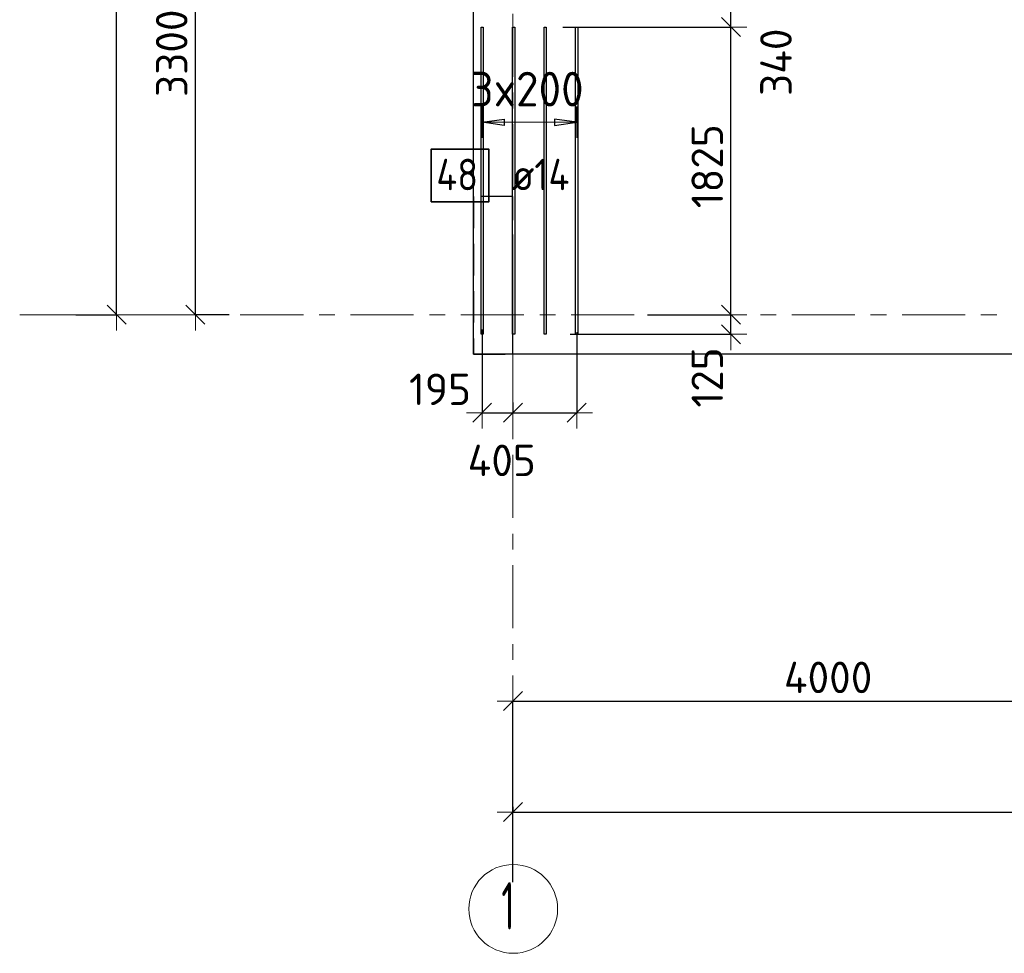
# Model space of a CAD drawing. Header units: metres. Extents: x -38 to 107, y -15 to 21.
# Tile 2 of 89: x -2.63 to 3.62, y -4.05 to 1.87. Entities that reach past the tile are written whole.
import ezdxf

# ---------------------------------------------------------------- set-up
doc = ezdxf.new("R2010")
doc.units = ezdxf.units.M
doc.header["$PDMODE"] = 65
for name, pattern in [('______11', [0.5, 0.4, -0.05, 0, -0.05]), ('______2', [0.27, 0.2, -0.07]), ('______5', [1.1, 0.8, -0.1, 0.1, -0.1])]:
    doc.linetypes.add(name, pattern=pattern)
for name, color, linetype, lineweight in [('XR$2$Осевая линия (1)', 7, '______5', 13), ('XR$2$Размерная линия (1)', 7, 'Continuous', 13), ('XR$3$Перекрытие (1)', 7, 'Continuous', 35), ('XR$3$Размерная линия (1)', 7, 'Continuous', 13)]:
    doc.layers.add(name, color=color, linetype=linetype, lineweight=lineweight)
doc.layers.add('XR$3$Арм.стержн.Доп. Арм верхн.зоны Х', color=7, linetype='Continuous', lineweight=35, true_color=0x8c8cff)
doc.layers.add('XR$5$Стена_ бетон несущ.', color=7, linetype='Continuous', lineweight=70, true_color=0xb4b496)
doc.styles.add('ISOCPEUR', font='txt')
doc.dimstyles.new('DIMSTYLE_2', dxfattribs={"dimtxt": 0.2, "dimasz": 0.2, "dimexe": 0, "dimexo": 0, "dimgap": 0.1, "dimtad": 2, "dimdec": 0, "dimlfac": 1000, "dimrnd": 5, "dimzin": 12, "dimdsep": 46, "dimtxsty": 'ISOCPEUR', "dimblk1": 'ALL_ML_STRICH', "dimblk2": 'ALL_ML_STRICH', "dimsah": 1, "dimcen": 0, "dimclrd": 7, "dimclre": 256, "dimclrt": 7, "dimadec": 0, "dimazin": 0, "dimtfac": 1, "dimtdec": 0, "dimtix": 1, "dimtmove": 2, "dimatfit": 3, "dimfxl": 0, "dimtzin": 0, "dimlwd": 0, "dimlwe": -3, "dimarcsym": 0})
doc.dimstyles.new('DIMSTYLE_3', dxfattribs={"dimtxt": 0.2, "dimasz": 0.2, "dimexe": 0, "dimexo": 0, "dimgap": 0.1, "dimtad": 2, "dimdec": 0, "dimlfac": 1000, "dimrnd": 5, "dimzin": 12, "dimdsep": 46, "dimtxsty": 'ISOCPEUR', "dimblk1": 'ALL_ML_STRICH', "dimblk2": 'ALL_ML_STRICH', "dimsah": 1, "dimcen": 0, "dimclrd": 7, "dimclre": 256, "dimclrt": 7, "dimadec": 0, "dimazin": 0, "dimtfac": 1, "dimtdec": 0, "dimtix": 1, "dimtmove": 2, "dimatfit": 3, "dimfxl": 0, "dimtzin": 0, "dimlwd": 0, "dimlwe": -3, "dimarcsym": 0})
doc.dimstyles.new('DIMSTYLE_6', dxfattribs={"dimtxt": 0.2, "dimasz": 0.2, "dimexe": 0, "dimexo": 0, "dimgap": 0.1, "dimtad": 2, "dimdec": 0, "dimlfac": 1000, "dimrnd": 5, "dimzin": 12, "dimdsep": 46, "dimtxsty": 'ISOCPEUR', "dimblk1": 'ALL_ML_STRICH', "dimblk2": 'ALL_ML_STRICH', "dimsah": 1, "dimcen": 0, "dimclrd": 7, "dimclre": 256, "dimclrt": 7, "dimadec": 0, "dimazin": 0, "dimtfac": 1, "dimtdec": 0, "dimtix": 1, "dimtmove": 2, "dimatfit": 3, "dimfxl": 0, "dimtvp": 1.2, "dimtzin": 0, "dimlwd": 0, "dimlwe": -3, "dimarcsym": 0})
doc.dimstyles.new('DIMSTYLE_7', dxfattribs={"dimtxt": 0.2, "dimasz": 0.2, "dimexe": 0, "dimexo": 0, "dimgap": 0.1, "dimtad": 0, "dimdec": 0, "dimlfac": 1000, "dimrnd": 5, "dimzin": 12, "dimdsep": 46, "dimtxsty": 'ISOCPEUR', "dimblk1": 'ALL_ML_STRICH', "dimblk2": 'ALL_ML_STRICH', "dimsah": 1, "dimcen": 0, "dimclrd": 7, "dimclre": 256, "dimclrt": 7, "dimadec": 0, "dimazin": 0, "dimtfac": 1, "dimtdec": 0, "dimtix": 1, "dimtmove": 2, "dimatfit": 3, "dimfxl": 0, "dimtvp": 1.2, "dimtzin": 0, "dimlwd": 0, "dimlwe": -3, "dimarcsym": 0})

# ---------------------------------------------------------------- blocks, each defined once
blk = doc.blocks.new('ALL_ML_STRICH')
at = {"color": 0, "linetype": 'ByBlock', "lineweight": -2}
for p, q in [((0, -0.5), (0, 0.5)), ((-1, 0), (0.5, 0)), ((-0.3, -0.3), (0.3, 0.3))]:
    blk.add_line(p, q, dxfattribs=at)
blk = doc.blocks.new('*D5')
at = {"layer": 'DEFPOINTS', "color": 7, "linetype": 'Continuous', "lineweight": 13, "transparency": 33554687}
for p in [(-1.6986, 16.4), (-2.2938, 0), (-2.0153, 0)]:
    blk.add_point(p, dxfattribs=at)
at = {"layer": 'XR$2$Размерная линия (1)', "color": 9, "linetype": 'Continuous', "lineweight": -2, "true_color": 0xc7c7c7, "transparency": 33554687}
for p, q in [((-1.7186, 16.4), (-2.0153, 16.4)), ((-2.2738, 0), (-2.0153, 0))]:
    blk.add_line(p, q, dxfattribs=at)
at = {"layer": 'XR$2$Размерная линия (1)', "color": 7, "linetype": 'Continuous', "lineweight": -2, "transparency": 33554687}
blk.add_line((-2.0153, 0), (-2.0153, 16.4), dxfattribs=at)
at = {"layer": 'XR$2$Размерная линия (1)', "color": 7, "linetype": 'Continuous', "lineweight": 13, "transparency": 33554687, "xscale": 0.2, "yscale": 0.2, "zscale": 0.2}
for p, rotation in [((-2.0153, 16.4), 90), ((-2.0153, 0), 270)]:
    blk.add_blockref('ALL_ML_STRICH', p, dxfattribs=dict(at, rotation=rotation))
at = {"layer": 'XR$2$Размерная линия (1)', "color": 7, "linetype": 'Continuous', "lineweight": 13, "transparency": 33554687, "insert": (-2.1653, 8.22), "char_height": 0.2, "width": 1, "attachment_point": 5, "rotation": 90, "style": 'ISOCPEUR'}
blk.add_mtext('\\A1;{16400}', dxfattribs=at)
blk = doc.blocks.new('*D6')
at = {"layer": 'DEFPOINTS', "color": 7, "linetype": 'Continuous', "lineweight": 13, "transparency": 33554687}
for p in [(-1.0635, 3.3), (-1.5153, 0), (-1.2803, 0)]:
    blk.add_point(p, dxfattribs=at)
at = {"layer": 'XR$2$Размерная линия (1)', "color": 9, "linetype": 'Continuous', "lineweight": -2, "true_color": 0xc7c7c7, "transparency": 33554687}
for p, q in [((-1.0835, 3.3), (-1.5153, 3.3)), ((-1.3003, 0), (-1.5153, 0))]:
    blk.add_line(p, q, dxfattribs=at)
at = {"layer": 'XR$2$Размерная линия (1)', "color": 7, "linetype": 'Continuous', "lineweight": -2, "transparency": 33554687}
blk.add_line((-1.5153, 0), (-1.5153, 3.3), dxfattribs=at)
at = {"layer": 'XR$2$Размерная линия (1)', "color": 7, "linetype": 'Continuous', "lineweight": 13, "transparency": 33554687, "xscale": 0.2, "yscale": 0.2, "zscale": 0.2}
for p, rotation in [((-1.5153, 3.3), 90), ((-1.5153, 0), 270)]:
    blk.add_blockref('ALL_ML_STRICH', p, dxfattribs=dict(at, rotation=rotation))
at = {"layer": 'XR$2$Размерная линия (1)', "color": 7, "linetype": 'Continuous', "lineweight": 13, "transparency": 33554687, "insert": (-1.6653, 1.66), "char_height": 0.2, "width": 0.8, "attachment_point": 5, "rotation": 90, "style": 'ISOCPEUR'}
blk.add_mtext('\\A1;{3300}', dxfattribs=at)
blk = doc.blocks.new('*D12')
at = {"layer": 'DEFPOINTS', "color": 7, "linetype": 'Continuous', "lineweight": 13, "transparency": 33554687}
for p in [(0.5, -3.1033), (0.5, -3.1563), (61.6, -3.1401)]:
    blk.add_point(p, dxfattribs=at)
at = {"layer": 'XR$2$Размерная линия (1)', "color": 9, "linetype": 'Continuous', "lineweight": -2, "true_color": 0xc7c7c7, "transparency": 33554687}
for p, q in [((0.5, -3.1233), (0.5, -3.1563)), ((61.6, -3.1563), (61.6, -3.1563))]:
    blk.add_line(p, q, dxfattribs=at)
at = {"layer": 'XR$2$Размерная линия (1)', "color": 7, "linetype": 'Continuous', "lineweight": -2, "transparency": 33554687}
blk.add_line((0.5, -3.1563), (61.6, -3.1563), dxfattribs=at)
at = {"layer": 'XR$2$Размерная линия (1)', "color": 7, "linetype": 'Continuous', "lineweight": 13, "transparency": 33554687, "xscale": 0.2, "yscale": 0.2, "zscale": 0.2, "rotation": 180}
blk.add_blockref('ALL_ML_STRICH', (0.5, -3.1563), dxfattribs=at)
at = {"layer": 'XR$2$Размерная линия (1)', "color": 7, "linetype": 'Continuous', "lineweight": 13, "transparency": 33554687, "xscale": 0.2, "yscale": 0.2, "zscale": 0.2}
blk.add_blockref('ALL_ML_STRICH', (61.6, -3.1563), dxfattribs=at)
at = {"layer": 'XR$2$Размерная линия (1)', "color": 7, "linetype": 'Continuous', "lineweight": 13, "transparency": 33554687, "insert": (31.1, -3.0063), "char_height": 0.2, "width": 1, "attachment_point": 5, "style": 'ISOCPEUR'}
blk.add_mtext('\\A1;{61100}', dxfattribs=at)
blk = doc.blocks.new('*D13')
at = {"layer": 'DEFPOINTS', "color": 7, "linetype": 'Continuous', "lineweight": 13, "transparency": 33554687}
for p in [(0.5, -2.452), (4.5, -3.5132), (0.5, -3.6215)]:
    blk.add_point(p, dxfattribs=at)
at = {"layer": 'XR$2$Размерная линия (1)', "color": 9, "linetype": 'Continuous', "lineweight": -2, "true_color": 0xc7c7c7, "transparency": 33554687}
for p, q in [((0.5, -3.6015), (0.5, -2.452)), ((4.5, -3.4932), (4.5, -2.452))]:
    blk.add_line(p, q, dxfattribs=at)
at = {"layer": 'XR$2$Размерная линия (1)', "color": 7, "linetype": 'Continuous', "lineweight": -2, "transparency": 33554687}
blk.add_line((0.5, -2.452), (4.5, -2.452), dxfattribs=at)
at = {"layer": 'XR$2$Размерная линия (1)', "color": 7, "linetype": 'Continuous', "lineweight": 13, "transparency": 33554687, "xscale": 0.2, "yscale": 0.2, "zscale": 0.2, "rotation": 180}
blk.add_blockref('ALL_ML_STRICH', (0.5, -2.452), dxfattribs=at)
at = {"layer": 'XR$2$Размерная линия (1)', "color": 7, "linetype": 'Continuous', "lineweight": 13, "transparency": 33554687, "xscale": 0.2, "yscale": 0.2, "zscale": 0.2}
blk.add_blockref('ALL_ML_STRICH', (4.5, -2.452), dxfattribs=at)
at = {"layer": 'XR$2$Размерная линия (1)', "color": 7, "linetype": 'Continuous', "lineweight": 13, "transparency": 33554687, "insert": (2.5, -2.302), "char_height": 0.2, "width": 0.8, "attachment_point": 5, "style": 'ISOCPEUR'}
blk.add_mtext('\\A1;{4000}', dxfattribs=at)
blk = doc.blocks.new('*D39')
at = {"layer": 'DEFPOINTS', "color": 7, "linetype": 'Continuous', "lineweight": 13, "transparency": 33554687}
for p in [(1.3348, 0), (0.8438, -0.1239), (1.8833, -0.1239)]:
    blk.add_point(p, dxfattribs=at)
at = {"layer": 'XR$3$Размерная линия (1)', "color": 9, "linetype": 'Continuous', "lineweight": -2, "true_color": 0xc7c7c7, "transparency": 33554687}
for p, q in [((1.3548, 0), (1.8833, 0)), ((0.8638, -0.1239), (1.8833, -0.1239))]:
    blk.add_line(p, q, dxfattribs=at)
at = {"layer": 'XR$3$Размерная линия (1)', "color": 7, "linetype": 'Continuous', "lineweight": -2, "transparency": 33554687}
blk.add_line((1.8833, -0.1239), (1.8833, 0), dxfattribs=at)
at = {"layer": 'XR$3$Размерная линия (1)', "color": 7, "linetype": 'Continuous', "lineweight": 13, "transparency": 33554687, "xscale": 0.2, "yscale": 0.2, "zscale": 0.2}
for p, rotation in [((1.8833, 0), 90), ((1.8833, -0.1239), 270)]:
    blk.add_blockref('ALL_ML_STRICH', p, dxfattribs=dict(at, rotation=rotation))
at = {"layer": 'XR$3$Размерная линия (1)', "color": 7, "linetype": 'Continuous', "lineweight": 13, "transparency": 33554687, "insert": (1.7332, -0.3978), "char_height": 0.2, "width": 0.6, "attachment_point": 5, "rotation": 90, "style": 'ISOCPEUR'}
blk.add_mtext('\\A1;{125}', dxfattribs=at)
blk = doc.blocks.new('*D40')
at = {"layer": 'DEFPOINTS', "color": 7, "linetype": 'Continuous', "lineweight": 13, "transparency": 33554687}
for p in [(0.7962, 1.8261), (1.3348, 0), (1.8833, 0)]:
    blk.add_point(p, dxfattribs=at)
at = {"layer": 'XR$3$Размерная линия (1)', "color": 9, "linetype": 'Continuous', "lineweight": -2, "true_color": 0xc7c7c7, "transparency": 33554687}
for p, q in [((0.8162, 1.8261), (1.8833, 1.8261)), ((1.3548, 0), (1.8833, 0))]:
    blk.add_line(p, q, dxfattribs=at)
at = {"layer": 'XR$3$Размерная линия (1)', "color": 7, "linetype": 'Continuous', "lineweight": -2, "transparency": 33554687}
blk.add_line((1.8833, 0), (1.8833, 1.8261), dxfattribs=at)
at = {"layer": 'XR$3$Размерная линия (1)', "color": 7, "linetype": 'Continuous', "lineweight": 13, "transparency": 33554687, "xscale": 0.2, "yscale": 0.2, "zscale": 0.2}
for p, rotation in [((1.8833, 1.8261), 90), ((1.8833, 0), 270)]:
    blk.add_blockref('ALL_ML_STRICH', p, dxfattribs=dict(at, rotation=rotation))
at = {"layer": 'XR$3$Размерная линия (1)', "color": 7, "linetype": 'Continuous', "lineweight": 13, "transparency": 33554687, "insert": (1.7333, 0.943), "char_height": 0.2, "width": 0.8, "attachment_point": 5, "rotation": 90, "style": 'ISOCPEUR'}
blk.add_mtext('\\A1;{1825}', dxfattribs=at)
blk = doc.blocks.new('*D41')
at = {"layer": 'DEFPOINTS', "color": 7, "linetype": 'Continuous', "lineweight": 13, "transparency": 33554687}
for p in [(1.0497, 2.1649), (0.7962, 1.8261), (1.8833, 1.8261)]:
    blk.add_point(p, dxfattribs=at)
at = {"layer": 'XR$3$Размерная линия (1)', "color": 9, "linetype": 'Continuous', "lineweight": -2, "true_color": 0xc7c7c7, "transparency": 33554687}
for p, q in [((1.0697, 2.1649), (1.8833, 2.1649)), ((0.8162, 1.8261), (1.8833, 1.8261))]:
    blk.add_line(p, q, dxfattribs=at)
at = {"layer": 'XR$3$Размерная линия (1)', "color": 7, "linetype": 'Continuous', "lineweight": -2, "transparency": 33554687}
blk.add_line((1.8833, 1.8261), (1.8833, 2.1649), dxfattribs=at)
at = {"layer": 'XR$3$Размерная линия (1)', "color": 7, "linetype": 'Continuous', "lineweight": 13, "transparency": 33554687, "xscale": 0.2, "yscale": 0.2, "zscale": 0.2}
for p, rotation in [((1.8833, 2.1649), 90), ((1.8833, 1.8261), 270)]:
    blk.add_blockref('ALL_ML_STRICH', p, dxfattribs=dict(at, rotation=rotation))
at = {"layer": 'XR$3$Размерная линия (1)', "color": 7, "linetype": 'Continuous', "lineweight": 13, "transparency": 33554687, "insert": (2.1693, 1.603), "char_height": 0.2, "width": 0.6, "attachment_point": 5, "rotation": 90, "style": 'ISOCPEUR'}
blk.add_mtext('\\A1;{340}', dxfattribs=at)
blk = doc.blocks.new('*D75')
at = {"layer": 'DEFPOINTS', "color": 7, "linetype": 'Continuous', "lineweight": 13, "transparency": 33554687}
for p in [(0.3045, -0.0743), (0.5, -0.536), (0.3045, -0.6216)]:
    blk.add_point(p, dxfattribs=at)
at = {"layer": 'XR$3$Размерная линия (1)', "color": 9, "linetype": 'Continuous', "lineweight": -2, "true_color": 0xc7c7c7, "transparency": 33554687}
for p, q in [((0.3045, -0.0943), (0.3045, -0.6216)), ((0.5, -0.556), (0.5, -0.6216))]:
    blk.add_line(p, q, dxfattribs=at)
at = {"layer": 'XR$3$Размерная линия (1)', "color": 7, "linetype": 'Continuous', "lineweight": -2, "transparency": 33554687}
blk.add_line((0.3045, -0.6216), (0.5, -0.6216), dxfattribs=at)
at = {"layer": 'XR$3$Размерная линия (1)', "color": 7, "linetype": 'Continuous', "lineweight": 13, "transparency": 33554687, "xscale": 0.2, "yscale": 0.2, "zscale": 0.2, "rotation": 180}
blk.add_blockref('ALL_ML_STRICH', (0.3045, -0.6216), dxfattribs=at)
at = {"layer": 'XR$3$Размерная линия (1)', "color": 7, "linetype": 'Continuous', "lineweight": 13, "transparency": 33554687, "xscale": 0.2, "yscale": 0.2, "zscale": 0.2}
blk.add_blockref('ALL_ML_STRICH', (0.5, -0.6216), dxfattribs=at)
at = {"layer": 'XR$3$Размерная линия (1)', "color": 7, "linetype": 'Continuous', "lineweight": 13, "transparency": 33554687, "insert": (0.0373, -0.4733), "char_height": 0.2, "width": 0.6, "attachment_point": 5, "style": 'ISOCPEUR'}
blk.add_mtext('\\A1;{195}', dxfattribs=at)
blk = doc.blocks.new('*D76')
at = {"layer": 'DEFPOINTS', "color": 7, "linetype": 'Continuous', "lineweight": 13, "transparency": 33554687}
for p in [(0.9045, -0.0909), (0.5, -0.536), (0.5, -0.6216)]:
    blk.add_point(p, dxfattribs=at)
at = {"layer": 'XR$3$Размерная линия (1)', "color": 9, "linetype": 'Continuous', "lineweight": -2, "true_color": 0xc7c7c7, "transparency": 33554687}
for p, q in [((0.9045, -0.1109), (0.9045, -0.6216)), ((0.5, -0.556), (0.5, -0.6216))]:
    blk.add_line(p, q, dxfattribs=at)
at = {"layer": 'XR$3$Размерная линия (1)', "color": 7, "linetype": 'Continuous', "lineweight": -2, "transparency": 33554687}
blk.add_line((0.5, -0.6216), (0.9045, -0.6216), dxfattribs=at)
at = {"layer": 'XR$3$Размерная линия (1)', "color": 7, "linetype": 'Continuous', "lineweight": 13, "transparency": 33554687, "xscale": 0.2, "yscale": 0.2, "zscale": 0.2, "rotation": 180}
blk.add_blockref('ALL_ML_STRICH', (0.5, -0.6216), dxfattribs=at)
at = {"layer": 'XR$3$Размерная линия (1)', "color": 7, "linetype": 'Continuous', "lineweight": 13, "transparency": 33554687, "xscale": 0.2, "yscale": 0.2, "zscale": 0.2}
blk.add_blockref('ALL_ML_STRICH', (0.9045, -0.6216), dxfattribs=at)
at = {"layer": 'XR$3$Размерная линия (1)', "color": 7, "linetype": 'Continuous', "lineweight": 13, "transparency": 33554687, "insert": (0.4288, -0.9243), "char_height": 0.2, "width": 0.6, "attachment_point": 5, "style": 'ISOCPEUR'}
blk.add_mtext('\\A1;{405}', dxfattribs=at)

msp = doc.modelspace()

# ---------------------------------------------------------------- linework, layer by layer
at = {"layer": 'XR$2$Осевая линия (1)', "color": 253, "linetype": '______11', "lineweight": 13, "true_color": 0xa0a0a0, "transparency": 33554687}
for p, q in [((0.5, -3.39), (0.5, 19.78)), ((-2.63, 0), (62.6, 0))]:
    msp.add_line(p, q, dxfattribs=at)
at = {"layer": 'XR$2$Осевая линия (1)', "color": 7, "linetype": 'Continuous', "lineweight": 13, "transparency": 33554687}
msp.add_circle((0.5019, -3.7714), 0.2819, dxfattribs=at)
at = {"layer": 'XR$3$Арм.стержн.Доп. Арм верхн.зоны Х', "color": 253, "linetype": 'Continuous', "lineweight": -3, "true_color": 0xa0a0a0, "transparency": 33554687}
for p, q in [((0.3045, 1.2225), (0.3045, 1.3225)), ((0.9045, 1.2225), (0.9045, 1.3225)), ((0.3045, 1.2225), (0.3045, 1.1225)), ((0.9045, 1.2225), (0.9045, 1.1225))]:
    msp.add_line(p, q, dxfattribs=at)
at = {"layer": 'XR$3$Арм.стержн.Доп. Арм верхн.зоны Х', "color": 7, "linetype": 'Continuous', "lineweight": 25, "transparency": 33554687}
for p, q in [((0.3045, 1.2225), (0.4445, 1.2425)), ((0.4445, 1.2025), (0.3045, 1.2225)), ((0.4445, 1.2425), (0.4445, 1.2025)), ((0.9045, 1.2225), (0.7645, 1.2425)), ((0.7645, 1.2425), (0.7645, 1.2025)), ((0.7645, 1.2025), (0.9045, 1.2225))]:
    msp.add_line(p, q, dxfattribs=at)
at = {"layer": 'XR$3$Арм.стержн.Доп. Арм верхн.зоны Х', "color": 7, "linetype": 'Continuous', "lineweight": 13, "transparency": 33554687}
for p, q in [((0.3045, 1.2225), (0.3045, 1.2225)), ((0.3045, 1.2225), (0.9045, 1.2225)), ((0.9045, 1.2225), (0.9045, 1.2225))]:
    msp.add_line(p, q, dxfattribs=at)
at = {"layer": 'XR$3$Арм.стержн.Доп. Арм верхн.зоны Х', "color": 7, "linetype": 'Continuous', "lineweight": 25, "transparency": 33554687}
for points in [[(0.2975, -0.1239), (0.2975, 1.8261), (0.3115, 1.8261), (0.3115, -0.1239), (0.2975, -0.1239)], [(0.4975, -0.1239), (0.4975, 1.8261), (0.5115, 1.8261), (0.5115, -0.1239), (0.4975, -0.1239)], [(0.6975, -0.1239), (0.6975, 1.8261), (0.7115, 1.8261), (0.7115, -0.1239), (0.6975, -0.1239)], [(0.8975, -0.1239), (0.8975, 1.8261), (0.9115, 1.8261), (0.9115, -0.1239), (0.8975, -0.1239)]]:
    msp.add_lwpolyline(points, dxfattribs=at)
at = {"layer": 'XR$3$Арм.стержн.Доп. Арм верхн.зоны Х', "color": 7, "linetype": 'Continuous', "lineweight": 35, "transparency": 33554687}
msp.add_lwpolyline([(-0.0194, 0.717), (0.3473, 0.717), (0.3473, 1.0503), (-0.0194, 1.0503), (-0.0194, 0.717)], dxfattribs=at)
at = {"layer": 'XR$3$Перекрытие (1)', "color": 7, "linetype": 'Continuous', "lineweight": 25, "transparency": 33554687}
for p, q in [((0.25, -0.2498), (0.25, 16.6502)), ((13.6501, -0.2498), (0.25, -0.2498))]:
    msp.add_line(p, q, dxfattribs=at)
at = {"layer": 'XR$5$Стена_ бетон несущ.', "color": 253, "linetype": '______2', "lineweight": -3, "true_color": 0xa0a0a0, "transparency": 33554687}
for p, q in [((0.5, 0.75), (0.25, 0.75)), ((0.25, 0.75), (0.25, -0.25)), ((0.5, 0), (0.5, 0.75)), ((0.5, -0.25), (0.5, 0)), ((0.25, -0.25), (0.5, -0.25))]:
    msp.add_line(p, q, dxfattribs=at)

# ---------------------------------------------------------------- texts
at = {"layer": 'XR$2$Осевая линия (1)', "color": 7, "linetype": 'Continuous', "lineweight": 13, "transparency": 33554687, "insert": (0.4269, -3.9019), "char_height": 0.3, "width": 0.233333, "attachment_point": 7, "style": 'ISOCPEUR'}
msp.add_mtext('\\W0.56;1', dxfattribs=at)
at = {"layer": 'XR$3$Арм.стержн.Доп. Арм верхн.зоны Х', "color": 7, "linetype": 'Continuous', "lineweight": 13, "transparency": 33554687, "insert": (0.2305, 1.3225), "char_height": 0.22, "width": 0.873359, "attachment_point": 7, "style": 'ISOCPEUR'}
msp.add_mtext('\\W0.95;3x200', dxfattribs=at)
at = {"layer": 'XR$3$Арм.стержн.Доп. Арм верхн.зоны Х', "color": 7, "linetype": 'Continuous', "lineweight": 25, "transparency": 33554687, "char_height": 0.2, "attachment_point": 7, "style": 'ISOCPEUR'}
for s, insert, width in [('\\W0.88;48', (0.014, 0.7903), 0.387995), ('\\W0.89; ø14 ', (0.3806, 0.7903), 0.769432)]:
    msp.add_mtext(s, dxfattribs=dict(at, insert=insert, width=width))

# ---------------------------------------------------------------- dimensions: what is measured, and where the dimension line sits
at = {"layer": 'XR$2$Размерная линия (1)', "color": 7, "linetype": 'Continuous', "lineweight": 13, "transparency": 33554687}
for base, p1, p2, dimstyle, picture, middle in [((-2.0153, 16.4), (-2.2738, 0), (-1.7186, 16.4), 'DIMSTYLE_2', '*D5', (-2.1653, 8.22)), ((-1.5153, 3.3), (-1.3003, 0), (-1.0835, 3.3), 'DIMSTYLE_3', '*D6', (-1.6653, 1.66))]:
    dim = msp.add_linear_dim(base=base, p1=p1, p2=p2, angle=90, dimstyle=dimstyle, override={"dimpost": '<>', "dimclrd": 7, "dimclre": 9, "dimclrt": 7, "dimlwd": 0, "dimlwe": 65533}, dxfattribs=at)
    dim.commit()
    dim.dimension.update_dxf_attribs({"geometry": picture, "text_midpoint": middle, "dimtype": 160})
for base, p1, p2, picture, middle in [((4.5, -2.452), (0.5, -3.6015), (4.5, -3.4932), '*D13', (2.5, -2.302)), ((61.6, -3.1563), (0.5, -3.1233), (61.6, -3.1563), '*D12', (31.1, -3.0063))]:
    dim = msp.add_linear_dim(base=base, p1=p1, p2=p2, dimstyle='DIMSTYLE_3', override={"dimpost": '<>', "dimclrd": 7, "dimclre": 9, "dimclrt": 7, "dimlwd": 0, "dimlwe": 65533}, dxfattribs=at)
    dim.commit()
    dim.dimension.update_dxf_attribs({"geometry": picture, "text_midpoint": middle, "dimtype": 160})
at = {"layer": 'XR$3$Размерная линия (1)', "color": 7, "linetype": 'Continuous', "lineweight": 13, "transparency": 33554687}
for base, p1, p2, dimstyle, picture, middle in [((1.8833, 2.1649), (0.8162, 1.8261), (1.0697, 2.1649), 'DIMSTYLE_7', '*D41', (2.1693, 1.603)), ((1.8833, 1.8261), (1.3548, 0), (0.8162, 1.8261), 'DIMSTYLE_3', '*D40', (1.7333, 0.943)), ((1.8833, 0), (0.8638, -0.1239), (1.3548, 0), 'DIMSTYLE_6', '*D39', (1.7332, -0.3978))]:
    dim = msp.add_linear_dim(base=base, p1=p1, p2=p2, angle=90, dimstyle=dimstyle, override={"dimpost": '<>', "dimclrd": 7, "dimclre": 9, "dimclrt": 7, "dimlwd": 0, "dimlwe": 65533}, dxfattribs=at)
    dim.commit()
    dim.dimension.update_dxf_attribs({"geometry": picture, "text_midpoint": middle, "dimtype": 160})
for base, p1, p2, dimstyle, picture, middle in [((0.5, -0.62163), (0.30454, -0.09429), (0.5, -0.55602), 'DIMSTYLE_6', '*D75', (0.03728, -0.47326)), ((0.90454, -0.62163), (0.5, -0.55602), (0.90454, -0.1109), 'DIMSTYLE_7', '*D76', (0.42875, -0.92431))]:
    dim = msp.add_linear_dim(base=base, p1=p1, p2=p2, dimstyle=dimstyle, override={"dimpost": '<>', "dimclrd": 7, "dimclre": 9, "dimclrt": 7, "dimlwd": 0, "dimlwe": 65533}, dxfattribs=at)
    dim.commit()
    dim.dimension.update_dxf_attribs({"geometry": picture, "text_midpoint": middle, "dimtype": 160})

doc.saveas('drawing.dxf')
